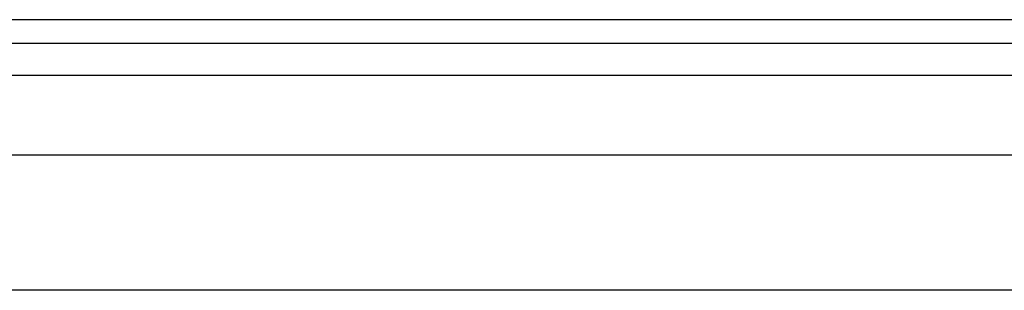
# Model space of a CAD drawing. Header units: inches. Extents: x 5 to 143, y 9 to 75.
# Tile 67 of 125: x 28.917 to 31.78, y 55.889 to 56.676. Entities that reach past the tile are written whole.
import ezdxf

# ---------------------------------------------------------------- set-up
doc = ezdxf.new("R2010")
doc.units = ezdxf.units.IN
doc.header["$MEASUREMENT"] = 0
doc.layers.add('Visible Edges(ANSI)', color=7, linetype='Continuous', lineweight=25)
doc.layers.add('Visible Tangent Edges(ANSI)', color=7, linetype='Continuous', lineweight=25)

msp = doc.modelspace()

# ---------------------------------------------------------------- linework, layer by layer
at = {"layer": 'Visible Edges(ANSI)'}
for p, q in [((34.4829, 56.6761), (4.8869, 56.6761)), ((4.8869, 56.6081), (34.4829, 56.6081)), ((5.6026, 56.2824), (33.7467, 56.2824)), ((33.7467, 55.8887), (5.6026, 55.8887))]:
    msp.add_line(p, q, dxfattribs=at)
at = {"layer": 'Visible Tangent Edges(ANSI)'}
msp.add_line((4.8869, 56.5151), (34.4829, 56.5151), dxfattribs=at)

doc.saveas('drawing.dxf')
